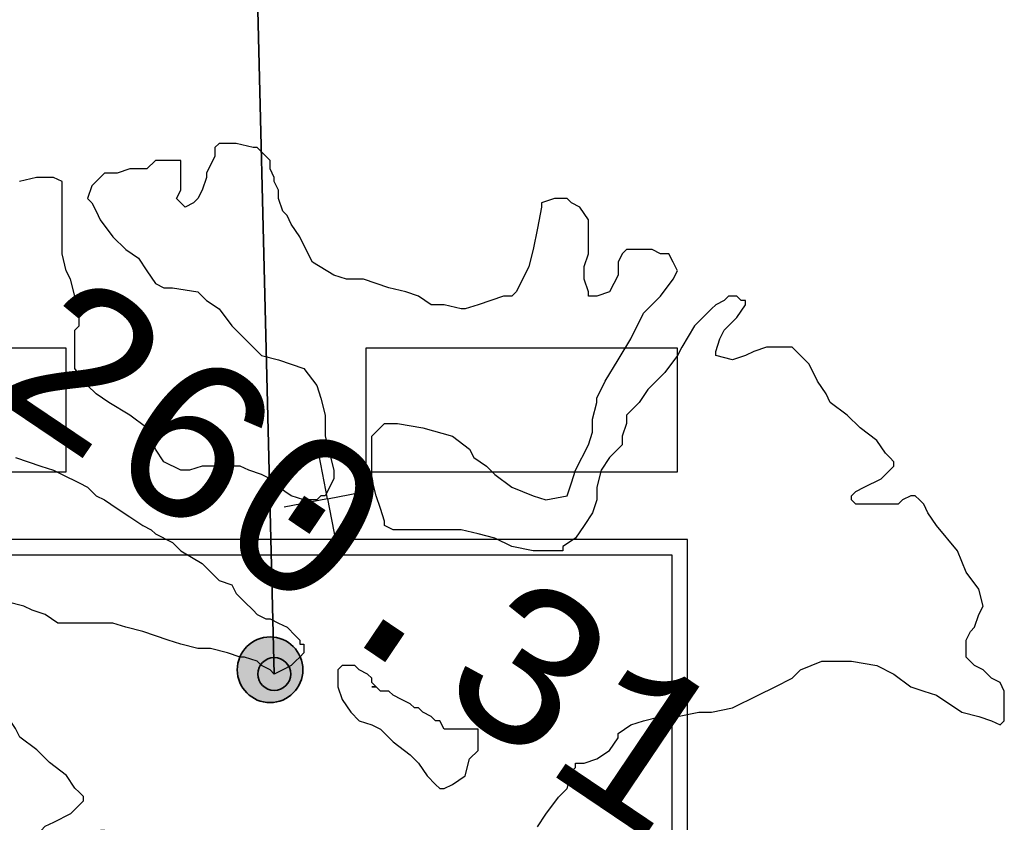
# Model space of a CAD drawing. Extents: x 4743276 to 9726129, y -4307434 to -1665362.
# Tile 89 of 121: x 4852170 to 4855338, y -1803515 to -1800934. Entities that reach past the tile are written whole.
import ezdxf
from ezdxf.enums import TextEntityAlignment as Align

# ---------------------------------------------------------------- set-up
doc = ezdxf.new("R2010")
doc.units = 0
doc.header["$MEASUREMENT"] = 0
doc.layers.get('0').update_dxf_attribs({"linetype": 'CONTINUOUS'})
for name, color, linetype in [('-_48_-', 76, 'CONTINUOUS'), ('body', 7, 'CONTINUOUS'), ('TENKÁ', 7, 'CONTINUOUS'), ('Výšky', 64, 'CONTINUOUS'), ('ZARIADENIE', 47, 'CONTINUOUS')]:
    doc.layers.add(name, color=color, linetype=linetype)
doc.styles.add('MONOTXT', font='MONOTXT', dxfattribs={"height": 0.2})

# ---------------------------------------------------------------- blocks, each defined once
blk = doc.blocks.new('St4f')
at = {"linetype": 'Continuous'}
for p, q in [((-59, 2460.3), (-72.6, 2446.6)), ((-72.6, 2446.6), (-72.6, 2419.3)), ((-4.4, 2460.3), (-59, 2460.3)), ((50.2, 2446.6), (-4.4, 2460.3)), ((63.9, 2446.6), (50.2, 2446.6)), ((77.6, 2433), (63.9, 2446.6)), ((-72.6, 2419.3), (-99.9, 2364.7)), ((77.6, 2433), (77.6, 2433)), ((77.6, 2433), (77.6, 2433)), ((91.2, 2419.3), (77.6, 2433)), ((104.9, 2405.7), (91.2, 2419.3)), ((-345.7, 2378.4), (-386.7, 2364.7)), ((-304.8, 2378.4), (-345.7, 2378.4)), ((-291.1, 2378.4), (-304.8, 2378.4)), ((-263.8, 2405.7), (-291.1, 2378.4)), ((-209.2, 2405.7), (-263.8, 2405.7)), ((-195.5, 2405.7), (-209.2, 2405.7)), ((-181.9, 2405.7), (-195.5, 2405.7)), ((-181.9, 2392), (-181.9, 2405.7)), ((-181.9, 2364.7), (-181.9, 2392)), ((104.9, 2378.4), (104.9, 2405.7)), ((118.5, 2351.1), (104.9, 2378.4)), ((-646.1, 2351.1), (-700.7, 2337.4)), ((-618.8, 2351.1), (-646.1, 2351.1)), ((-591.5, 2351.1), (-618.8, 2351.1)), ((-564.2, 2337.4), (-591.5, 2351.1)), ((-441.3, 2351.1), (-454.9, 2337.4)), ((-427.6, 2364.7), (-441.3, 2351.1)), ((-386.7, 2364.7), (-427.6, 2364.7)), ((-181.9, 2337.4), (-181.9, 2364.7)), ((-181.9, 2364.7), (-181.9, 2364.7)), ((-181.9, 2364.7), (-181.9, 2364.7)), ((-99.9, 2351.1), (-113.6, 2310.1)), ((-99.9, 2364.7), (-99.9, 2351.1)), ((118.5, 2337.4), (118.5, 2351.1)), ((-564.2, 2323.7), (-564.2, 2337.4)), ((-564.2, 2310.1), (-564.2, 2323.7)), ((-468.6, 2323.7), (-482.3, 2282.8)), ((-454.9, 2337.4), (-468.6, 2323.7)), ((-181.9, 2310.1), (-181.9, 2337.4)), ((132.2, 2310.1), (118.5, 2337.4)), ((-564.2, 2296.4), (-564.2, 2310.1)), ((-564.2, 2282.8), (-564.2, 2296.4)), ((-564.2, 2269.1), (-564.2, 2282.8)), ((-482.3, 2282.8), (-468.6, 2269.1)), ((-195.5, 2282.8), (-181.9, 2310.1)), ((-181.9, 2269.1), (-195.5, 2282.8)), ((-127.3, 2282.8), (-140.9, 2269.1)), ((-113.6, 2310.1), (-127.3, 2282.8)), ((132.2, 2282.8), (132.2, 2310.1)), ((145.8, 2241.8), (132.2, 2282.8)), ((1019.7, 2282.8), (978.7, 2269.1)), ((1060.6, 2282.8), (1019.7, 2282.8)), ((1074.3, 2269.1), (1060.6, 2282.8)), ((-564.2, 2228.2), (-564.2, 2269.1)), ((-468.6, 2269.1), (-454.9, 2241.8)), ((-168.2, 2255.5), (-181.9, 2269.1)), ((-140.9, 2269.1), (-168.2, 2255.5)), ((978.7, 2255.5), (965.1, 2187.2)), ((978.7, 2269.1), (978.7, 2255.5)), ((1101.6, 2255.5), (1074.3, 2269.1)), ((1128.9, 2214.5), (1101.6, 2255.5)), ((-564.2, 2187.2), (-564.2, 2228.2)), ((-454.9, 2241.8), (-441.3, 2214.5)), ((159.5, 2228.2), (145.8, 2241.8)), ((173.1, 2200.9), (159.5, 2228.2)), ((-564.2, 2105.3), (-564.2, 2187.2)), ((-441.3, 2214.5), (-400.3, 2159.9)), ((200.4, 2159.9), (173.1, 2200.9)), ((965.1, 2187.2), (951.4, 2118.9)), ((1128.9, 2200.9), (1128.9, 2214.5)), ((1128.9, 2146.2), (1128.9, 2200.9)), ((-400.3, 2159.9), (-359.4, 2118.9)), ((227.7, 2105.3), (200.4, 2159.9)), ((1128.9, 2105.3), (1128.9, 2146.2)), ((-550.5, 2050.7), (-564.2, 2105.3)), ((-359.4, 2118.9), (-318.4, 2091.6)), ((-318.4, 2091.6), (-291.1, 2050.7)), ((241.4, 2078), (227.7, 2105.3)), ((951.4, 2118.9), (937.8, 2064.3)), ((1115.3, 2064.3), (1128.9, 2105.3)), ((1238.1, 2105.3), (1224.5, 2078)), ((1251.8, 2118.9), (1238.1, 2105.3)), ((1279.1, 2118.9), (1251.8, 2118.9)), ((1333.7, 2118.9), (1279.1, 2118.9)), ((1361, 2105.3), (1333.7, 2118.9)), ((1374.7, 2105.3), (1361, 2105.3)), ((1388.3, 2105.3), (1374.7, 2105.3)), ((1402, 2078), (1388.3, 2105.3)), ((309.7, 2037), (241.4, 2078)), ((937.8, 2064.3), (910.4, 2009.7)), ((1115.3, 2023.4), (1115.3, 2064.3)), ((1224.5, 2078), (1224.5, 2037)), ((1415.6, 2050.7), (1402, 2078)), ((-536.9, 2023.4), (-550.5, 2050.7)), ((-291.1, 2050.7), (-263.8, 2009.7)), ((350.6, 2023.4), (309.7, 2037)), ((1224.5, 2037), (1210.8, 2009.7)), ((1402, 2023.4), (1415.6, 2050.7)), ((-523.2, 1968.7), (-536.9, 2023.4)), ((-263.8, 2009.7), (-263.8, 2009.7)), ((-263.8, 2009.7), (-236.5, 1996.1)), ((-236.5, 1996.1), (-209.2, 1996.1)), ((-209.2, 1996.1), (-127.3, 1982.4)), ((405.2, 2023.4), (350.6, 2023.4)), ((446.2, 2009.7), (405.2, 2023.4)), ((487.2, 1996.1), (446.2, 2009.7)), ((541.8, 1982.4), (487.2, 1996.1)), ((910.4, 2009.7), (896.8, 1982.4)), ((1128.9, 1982.4), (1115.3, 2023.4)), ((1210.8, 2009.7), (1197.2, 1982.4)), ((1361, 1968.7), (1402, 2023.4)), ((-523.2, 1927.8), (-523.2, 1968.7)), ((-127.3, 1982.4), (-99.9, 1955.1)), ((582.7, 1968.7), (541.8, 1982.4)), ((623.7, 1941.4), (582.7, 1968.7)), ((855.8, 1968.7), (814.9, 1955.1)), ((883.1, 1968.7), (855.8, 1968.7)), ((896.8, 1982.4), (883.1, 1968.7)), ((1128.9, 1968.7), (1128.9, 1982.4)), ((1156.2, 1968.7), (1128.9, 1968.7)), ((1197.2, 1982.4), (1156.2, 1968.7)), ((1306.4, 1914.1), (1361, 1968.7)), ((1579.5, 1968.7), (1565.8, 1955.1)), ((1593.1, 1968.7), (1579.5, 1968.7)), ((1606.8, 1968.7), (1593.1, 1968.7)), ((1620.4, 1955.1), (1606.8, 1968.7)), ((-99.9, 1955.1), (-59, 1927.8)), ((664.7, 1941.4), (623.7, 1941.4)), ((719.3, 1927.8), (664.7, 1941.4)), ((773.9, 1941.4), (732.9, 1927.8)), ((814.9, 1955.1), (773.9, 1941.4)), ((1538.5, 1941.4), (1524.9, 1927.8)), ((1565.8, 1955.1), (1538.5, 1941.4)), ((1606.8, 1900.5), (1634.1, 1941.4)), ((1634.1, 1955.1), (1620.4, 1955.1)), ((1634.1, 1941.4), (1634.1, 1955.1)), ((-509.6, 1900.5), (-523.2, 1927.8)), ((-509.6, 1886.8), (-509.6, 1900.5)), ((-59, 1927.8), (-18, 1873.2)), ((732.9, 1927.8), (719.3, 1927.8)), ((1265.4, 1832.2), (1306.4, 1914.1)), ((1524.9, 1927.8), (1470.3, 1873.2)), ((1565.8, 1859.5), (1606.8, 1900.5)), ((-523.2, 1859.5), (-509.6, 1873.2)), ((-509.6, 1873.2), (-509.6, 1886.8)), ((-18, 1873.2), (36.6, 1818.6)), ((1470.3, 1873.2), (1429.3, 1804.9)), ((-523.2, 1791.2), (-523.2, 1859.5)), ((1552.2, 1832.2), (1565.8, 1859.5)), ((36.6, 1818.6), (77.6, 1777.6)), ((1224.5, 1763.9), (1265.4, 1832.2)), ((1538.5, 1791.2), (1552.2, 1832.2)), ((-523.2, 1736.6), (-523.2, 1791.2)), ((77.6, 1777.6), (132.2, 1763.9)), ((1415.6, 1777.6), (1374.7, 1723)), ((1429.3, 1804.9), (1415.6, 1777.6)), ((1538.5, 1777.6), (1538.5, 1791.2)), ((1593.1, 1763.9), (1538.5, 1777.6)), ((1634.1, 1777.6), (1593.1, 1763.9)), ((1661.4, 1791.2), (1634.1, 1777.6)), ((1702.4, 1804.9), (1661.4, 1791.2)), ((1743.3, 1804.9), (1702.4, 1804.9)), ((1784.3, 1804.9), (1743.3, 1804.9)), ((1811.6, 1777.6), (1784.3, 1804.9)), ((1838.9, 1750.3), (1811.6, 1777.6)), ((132.2, 1763.9), (173.1, 1750.3)), ((173.1, 1750.3), (214.1, 1736.6)), ((1183.5, 1695.7), (1224.5, 1763.9)), ((1866.2, 1695.7), (1838.9, 1750.3)), ((-482.3, 1682), (-523.2, 1736.6)), ((214.1, 1736.6), (255.1, 1682)), ((1374.7, 1723), (1320.1, 1668.4)), ((-454.9, 1654.7), (-482.3, 1682)), ((255.1, 1682), (268.7, 1641)), ((1156.2, 1641), (1183.5, 1695.7)), ((1893.5, 1654.7), (1866.2, 1695.7)), ((-414, 1627.4), (-454.9, 1654.7)), ((1320.1, 1668.4), (1292.8, 1627.4)), ((1907.2, 1627.4), (1893.5, 1654.7)), ((-345.7, 1586.4), (-414, 1627.4)), ((268.7, 1641), (282.4, 1586.4)), ((1142.6, 1572.8), (1156.2, 1627.4)), ((1156.2, 1627.4), (1156.2, 1641)), ((1292.8, 1627.4), (1251.8, 1586.4)), ((1961.8, 1586.4), (1907.2, 1627.4)), ((-291.1, 1545.5), (-345.7, 1586.4)), ((282.4, 1586.4), (282.4, 1559.1)), ((1251.8, 1586.4), (1251.8, 1559.1)), ((2002.8, 1545.5), (1961.8, 1586.4)), ((282.4, 1559.1), (282.4, 1518.2)), ((432.6, 1518.2), (473.5, 1559.1)), ((473.5, 1559.1), (514.5, 1559.1)), ((514.5, 1559.1), (596.4, 1545.5)), ((1142.6, 1531.8), (1142.6, 1572.8)), ((1251.8, 1559.1), (1238.1, 1518.2)), ((-263.8, 1477.2), (-291.1, 1545.5)), ((596.4, 1545.5), (692, 1518.2)), ((1128.9, 1490.9), (1142.6, 1531.8)), ((2057.4, 1504.5), (2002.8, 1545.5)), ((282.4, 1518.2), (296, 1463.5)), ((432.6, 1504.5), (432.6, 1518.2)), ((432.6, 1490.9), (432.6, 1504.5)), ((432.6, 1449.9), (432.6, 1490.9)), ((692, 1518.2), (746.6, 1477.2)), ((1087.9, 1408.9), (1128.9, 1490.9)), ((1238.1, 1490.9), (1197.2, 1449.9)), ((1238.1, 1518.2), (1238.1, 1490.9)), ((2084.7, 1463.5), (2057.4, 1504.5)), ((-236.5, 1436.2), (-263.8, 1477.2)), ((296, 1463.5), (309.7, 1408.9)), ((746.6, 1477.2), (760.3, 1449.9)), ((2098.3, 1449.9), (2084.7, 1463.5)), ((-714.4, 1449.9), (-673.4, 1436.2)), ((-673.4, 1436.2), (-632.4, 1422.6)), ((-181.9, 1408.9), (-236.5, 1436.2)), ((432.6, 1381.6), (432.6, 1449.9)), ((760.3, 1449.9), (801.2, 1422.6)), ((1197.2, 1449.9), (1169.9, 1408.9)), ((2112, 1436.2), (2098.3, 1449.9)), ((2112, 1422.6), (2112, 1436.2)), ((-632.4, 1422.6), (-591.5, 1408.9)), ((-591.5, 1408.9), (-564.2, 1395.3)), ((-564.2, 1395.3), (-509.6, 1368)), ((-154.6, 1408.9), (-181.9, 1408.9)), ((-113.6, 1422.6), (-154.6, 1408.9)), ((-72.6, 1422.6), (-113.6, 1422.6)), ((-45.3, 1422.6), (-72.6, 1422.6)), ((9.3, 1422.6), (-45.3, 1422.6)), ((36.6, 1408.9), (9.3, 1422.6)), ((77.6, 1395.3), (36.6, 1408.9)), ((104.9, 1381.6), (77.6, 1395.3)), ((309.7, 1408.9), (309.7, 1395.3)), ((309.7, 1395.3), (309.7, 1381.6)), ((801.2, 1422.6), (828.5, 1395.3)), ((828.5, 1395.3), (883.1, 1354.3)), ((1074.3, 1368), (1087.9, 1408.9)), ((1169.9, 1408.9), (1156.2, 1354.3)), ((2071, 1381.6), (2098.3, 1408.9)), ((2098.3, 1408.9), (2112, 1422.6)), ((-509.6, 1368), (-482.3, 1354.3)), ((132.2, 1354.3), (104.9, 1381.6)), ((309.7, 1381.6), (282.4, 1327)), ((446.2, 1327), (432.6, 1381.6)), ((1060.6, 1327), (1074.3, 1368)), ((2016.4, 1354.3), (2071, 1381.6)), ((-482.3, 1354.3), (-454.9, 1327)), ((173.1, 1327), (132.2, 1354.3)), ((883.1, 1354.3), (951.4, 1327)), ((1156.2, 1354.3), (1156.2, 1313.4)), ((1975.5, 1327), (1989.1, 1340.7)), ((1989.1, 1340.7), (2016.4, 1354.3)), ((-454.9, 1327), (-427.6, 1313.4)), ((-427.6, 1313.4), (-386.7, 1286)), ((214.1, 1313.4), (173.1, 1327)), ((255.1, 1313.4), (214.1, 1313.4)), ((268.7, 1327), (255.1, 1313.4)), ((282.4, 1327), (268.7, 1327)), ((459.9, 1286), (446.2, 1327)), ((951.4, 1327), (992.4, 1313.4)), ((992.4, 1313.4), (1060.6, 1327)), ((1156.2, 1313.4), (1142.6, 1272.4)), ((1975.5, 1313.4), (1975.5, 1327)), ((1989.1, 1299.7), (1975.5, 1313.4)), ((2030.1, 1299.7), (1989.1, 1299.7)), ((2084.7, 1299.7), (2030.1, 1299.7)), ((2125.6, 1299.7), (2084.7, 1299.7)), ((2139.3, 1313.4), (2125.6, 1299.7)), ((2166.6, 1327), (2139.3, 1313.4)), ((2180.3, 1327), (2166.6, 1327)), ((2193.9, 1313.4), (2180.3, 1327)), ((2207.6, 1299.7), (2193.9, 1313.4)), ((2221.2, 1272.4), (2207.6, 1299.7)), ((-386.7, 1286), (-345.7, 1258.7)), ((473.5, 1245.1), (459.9, 1286)), ((1142.6, 1272.4), (1115.3, 1231.4)), ((2248.5, 1231.4), (2221.2, 1272.4)), ((-345.7, 1258.7), (-304.8, 1231.4)), ((473.5, 1231.4), (473.5, 1245.1)), ((-304.8, 1231.4), (-277.4, 1217.8)), ((-277.4, 1217.8), (-263.8, 1204.1)), ((-263.8, 1204.1), (-209.2, 1176.8)), ((500.8, 1217.8), (473.5, 1231.4)), ((541.8, 1217.8), (500.8, 1217.8)), ((582.7, 1217.8), (541.8, 1217.8)), ((664.7, 1217.8), (582.7, 1217.8)), ((719.3, 1217.8), (664.7, 1217.8)), ((773.9, 1204.1), (719.3, 1217.8)), ((828.5, 1190.5), (773.9, 1204.1)), ((1115.3, 1231.4), (1087.9, 1190.5)), ((2316.8, 1149.5), (2248.5, 1231.4)), ((-209.2, 1176.8), (-181.9, 1149.5)), ((883.1, 1163.2), (828.5, 1190.5)), ((1087.9, 1190.5), (1047, 1163.2)), ((-181.9, 1149.5), (-113.6, 1108.5)), ((951.4, 1149.5), (883.1, 1163.2)), ((1006, 1149.5), (951.4, 1149.5)), ((1047, 1149.5), (1006, 1149.5)), ((1047, 1163.2), (1047, 1149.5)), ((2344.1, 1081.2), (2316.8, 1149.5)), ((-113.6, 1108.5), (-99.9, 1094.9)), ((-99.9, 1094.9), (-59, 1053.9)), ((2385.1, 1026.6), (2344.1, 1081.2)), ((-59, 1053.9), (-18, 1040.3)), ((-18, 1040.3), (-4.4, 1013)), ((2398.7, 972), (2385.1, 1026.6)), ((-687.1, 972), (-741.7, 985.7)), ((-4.4, 1013), (22.9, 985.7)), ((22.9, 985.7), (50.2, 958.4)), ((-659.8, 958.4), (-687.1, 972)), ((-618.8, 944.7), (-659.8, 958.4)), ((50.2, 958.4), (63.9, 944.7)), ((2385.1, 944.7), (2398.7, 972)), ((-577.8, 917.4), (-618.8, 944.7)), ((63.9, 944.7), (91.2, 931)), ((91.2, 931), (104.9, 931)), ((104.9, 931), (132.2, 917.4)), ((2371.4, 903.7), (2385.1, 944.7)), ((-523.2, 917.4), (-577.8, 917.4)), ((-482.3, 917.4), (-523.2, 917.4)), ((-454.9, 917.4), (-482.3, 917.4)), ((-400.3, 917.4), (-454.9, 917.4)), ((-359.4, 903.7), (-400.3, 917.4)), ((-304.8, 890.1), (-359.4, 903.7)), ((-263.8, 876.4), (-304.8, 890.1)), ((132.2, 917.4), (159.5, 903.7)), ((159.5, 903.7), (186.8, 876.4)), ((2344.1, 862.8), (2357.8, 890.1)), ((2357.8, 890.1), (2371.4, 903.7)), ((-222.8, 862.8), (-263.8, 876.4)), ((-181.9, 849.1), (-222.8, 862.8)), ((186.8, 876.4), (200.4, 862.8)), ((200.4, 862.8), (200.4, 849.1)), ((2344.1, 849.1), (2344.1, 862.8)), ((-127.3, 835.5), (-181.9, 849.1)), ((-86.3, 835.5), (-127.3, 835.5)), ((-31.7, 821.8), (-86.3, 835.5)), ((200.4, 849.1), (214.1, 849.1)), ((214.1, 849.1), (214.1, 835.5)), ((214.1, 835.5), (214.1, 821.8)), ((2344.1, 835.5), (2344.1, 849.1)), ((2344.1, 808.2), (2344.1, 835.5)), ((9.3, 808.2), (-31.7, 821.8)), ((22.9, 808.2), (9.3, 808.2)), ((63.9, 794.5), (22.9, 808.2)), ((77.6, 780.8), (63.9, 794.5)), ((186.8, 794.5), (173.1, 780.8)), ((200.4, 808.2), (186.8, 794.5)), ((214.1, 821.8), (200.4, 808.2)), ((1811.6, 767.2), (1879.9, 794.5)), ((1879.9, 794.5), (1920.8, 794.5)), ((1920.8, 794.5), (1975.5, 794.5)), ((1975.5, 794.5), (2057.4, 780.8)), ((2371.4, 780.8), (2344.1, 808.2)), ((104.9, 767.2), (77.6, 780.8)), ((118.5, 753.5), (104.9, 767.2)), ((145.8, 767.2), (118.5, 753.5)), ((173.1, 780.8), (145.8, 767.2)), ((337, 780.8), (323.3, 767.2)), ((323.3, 767.2), (323.3, 739.9)), ((350.6, 780.8), (337, 780.8)), ((377.9, 780.8), (350.6, 780.8)), ((391.6, 767.2), (377.9, 780.8)), ((418.9, 753.5), (391.6, 767.2)), ((1784.3, 739.9), (1811.6, 767.2)), ((2057.4, 780.8), (2112, 753.5)), ((2398.7, 767.2), (2371.4, 780.8)), ((2426, 739.9), (2398.7, 767.2)), ((323.3, 739.9), (323.3, 712.6)), ((432.6, 739.9), (418.9, 753.5)), ((432.6, 726.2), (432.6, 739.9)), ((1729.7, 712.6), (1784.3, 739.9)), ((2112, 753.5), (2166.6, 712.6)), ((2453.3, 726.2), (2426, 739.9)), ((323.3, 712.6), (337, 671.6)), ((446.2, 712.6), (432.6, 726.2)), ((432.6, 712.6), (446.2, 712.6)), ((446.2, 712.6), (432.6, 712.6)), ((459.9, 698.9), (446.2, 712.6)), ((487.2, 698.9), (459.9, 698.9)), ((500.8, 685.3), (487.2, 698.9)), ((1675.1, 685.3), (1729.7, 712.6)), ((2166.6, 712.6), (2207.6, 698.9)), ((2207.6, 698.9), (2248.5, 685.3)), ((2467, 698.9), (2453.3, 726.2)), ((2467, 671.6), (2467, 698.9)), ((337, 671.6), (364.3, 630.7)), ((528.1, 671.6), (500.8, 685.3)), ((555.4, 658), (528.1, 671.6)), ((1593.1, 644.3), (1675.1, 685.3)), ((2248.5, 685.3), (2330.5, 630.7)), ((2467, 630.7), (2467, 671.6)), ((569.1, 644.3), (555.4, 658)), ((582.7, 644.3), (569.1, 644.3)), ((596.4, 630.7), (582.7, 644.3)), ((1524.9, 630.7), (1593.1, 644.3)), ((364.3, 630.7), (391.6, 603.3)), ((391.6, 603.3), (432.6, 589.7)), ((623.7, 617), (596.4, 630.7)), ((637.4, 603.3), (623.7, 617)), ((651, 603.3), (637.4, 603.3)), ((664.7, 576), (651, 603.3)), ((1265.4, 589.7), (1306.4, 603.3)), ((1306.4, 603.3), (1361, 617)), ((1361, 617), (1415.6, 617)), ((1415.6, 617), (1483.9, 630.7)), ((1483.9, 630.7), (1524.9, 630.7)), ((2330.5, 630.7), (2385.1, 617)), ((2385.1, 617), (2426, 603.3)), ((2426, 603.3), (2453.3, 589.7)), ((2453.3, 589.7), (2467, 603.3)), ((2467, 617), (2467, 630.7)), ((2467, 603.3), (2467, 617)), ((432.6, 589.7), (459.9, 576)), ((459.9, 576), (500.8, 535.1)), ((678.3, 576), (664.7, 576)), ((692, 576), (678.3, 576)), ((719.3, 576), (692, 576)), ((746.6, 576), (719.3, 576)), ((773.9, 576), (746.6, 576)), ((773.9, 562.4), (773.9, 576)), ((1224.5, 562.4), (1265.4, 589.7)), ((773.9, 548.7), (773.9, 562.4)), ((773.9, 507.8), (773.9, 548.7)), ((1197.2, 507.8), (1224.5, 548.7)), ((1224.5, 548.7), (1224.5, 562.4)), ((500.8, 535.1), (555.4, 494.1)), ((746.6, 480.5), (773.9, 507.8)), ((1156.2, 480.5), (1197.2, 507.8)), ((555.4, 494.1), (582.7, 466.8)), ((732.9, 425.8), (746.6, 480.5)), ((1115.3, 466.8), (1156.2, 480.5)), ((582.7, 466.8), (610.1, 425.8)), ((1074.3, 439.5), (1087.9, 453.2)), ((1087.9, 466.8), (1115.3, 466.8)), ((1087.9, 453.2), (1087.9, 466.8)), ((610.1, 425.8), (637.4, 398.5)), ((692, 398.5), (732.9, 425.8)), ((1060.6, 384.9), (1074.3, 439.5)), ((637.4, 398.5), (651, 384.9)), ((651, 384.9), (664.7, 384.9)), ((664.7, 384.9), (692, 398.5)), ((1033.3, 357.6), (1060.6, 384.9)), ((992.4, 303), (1033.3, 357.6)), ((965.1, 262), (992.4, 303))]:
    blk.add_line(p, q, dxfattribs=at)

msp = doc.modelspace()

# ---------------------------------------------------------------- hatches: boundary and pattern name
at = {"layer": 'TENKÁ', "lineweight": 35, "ltscale": 0.25}
h = msp.add_hatch(color=30, dxfattribs=at)
h.dxf.hatch_style = 1
h.paths.add_polyline_path([(4853081.22, -1803024.643, 1), (4852870.023, -1803024.643, 1)])
h = msp.add_hatch(color=30, dxfattribs=at)
h.dxf.hatch_style = 1
h.paths.add_polyline_path([(4853042.069, -1803038.293, 1), (4852936.471, -1803038.293, 1)])

# ---------------------------------------------------------------- linework, layer by layer
at = {"layer": 'body', "color": 1, "linetype": 'Continuous'}
for q in [(4853133.26, -1802335.951), (4853299.067, -1802447.79), (4853021.421, -1802501.759), (4853187.229, -1802613.597)]:
    msp.add_line((4853160.244, -1802474.774), q, dxfattribs=at)
at = {"layer": 'TENKÁ', "color": 30, "lineweight": 35, "ltscale": 0.25}
msp.add_line((4852989.27, -1803038.293), (4852677.5, -1790405), dxfattribs=at)
at = {"layer": 'TENKÁ'}
for p, q in [((4854318.799, -1802605.548), (4849318.799, -1802605.548)), ((4854318.799, -1806005.548), (4854318.799, -1802605.548)), ((4854268.799, -1802655.548), (4849368.799, -1802655.548)), ((4854268.799, -1805955.548), (4854268.799, -1802655.548))]:
    msp.add_line(p, q, dxfattribs=at)
at = {"layer": 'TENKÁ', "color": 30, "lineweight": 35, "ltscale": 0.25}
for centre, radius in [((4852975.621, -1803024.643), 105.599), ((4852989.27, -1803038.293), 52.799)]:
    msp.add_circle(centre, radius, dxfattribs=at)
at = {"layer": 'ZARIADENIE'}
for points in [[(4851318.799, -1801989.225), (4852318.799, -1801989.225), (4852318.799, -1802389.225), (4851318.799, -1802389.225)], [(4853285.272, -1801989.225), (4854285.272, -1801989.225), (4854285.272, -1802389.225), (4853285.272, -1802389.225)]]:
    msp.add_lwpolyline(points, close=True, dxfattribs=at)

# ---------------------------------------------------------------- block references
at = {"layer": '-_48_-'}
for p in [(4852870.758, -1803791.836), (4850263.385, -1804868.7)]:
    msp.add_blockref('St4f', p, dxfattribs=at)

# ---------------------------------------------------------------- texts
at = {"layer": 'Výšky', "linetype": 'Continuous', "style": 'MONOTXT'}
msp.add_text('260.31', height=500, rotation=326, dxfattribs=at).set_placement((4853132.886, -1802856.321), align=Align.CENTER)

doc.saveas('drawing.dxf')
